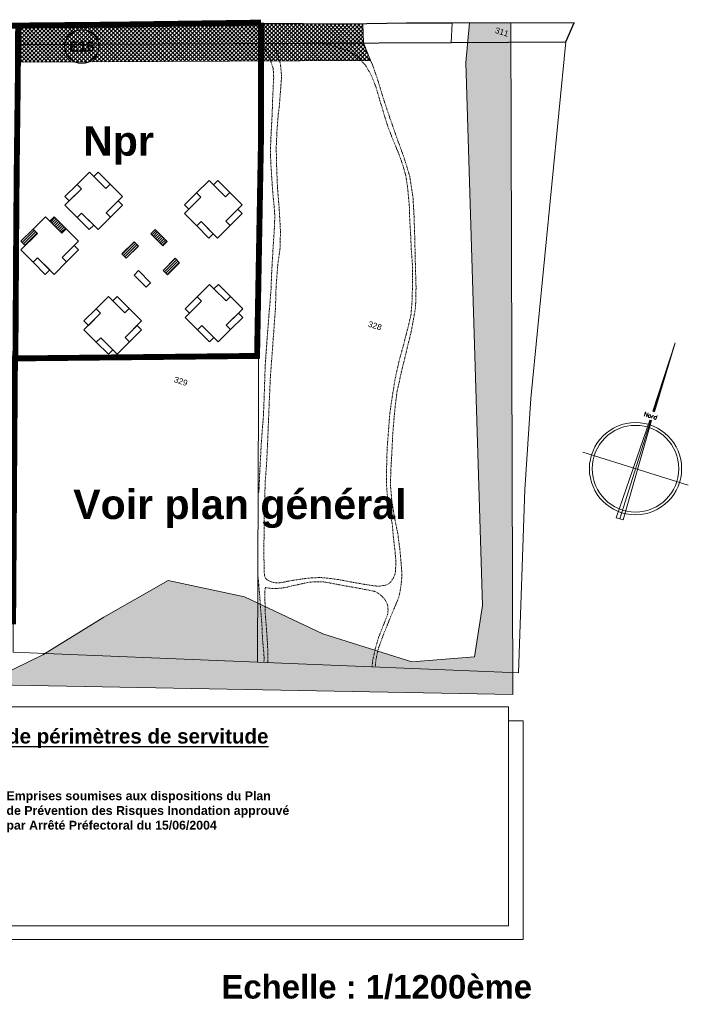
# Model space of a CAD drawing. Header units: metres. Extents: x 578835 to 593571, y 248557 to 255108.
# Tile 251 of 251: x 593343 to 593571, y 253917 to 254252. Entities that reach past the tile are written whole.
import ezdxf
from ezdxf.enums import TextEntityAlignment as Align

# ---------------------------------------------------------------- set-up
doc = ezdxf.new("R2010")
doc.units = ezdxf.units.M
for name, pattern in [('CACHE2', [4.7625, 3.175, -1.5875]), ('CHEMIN', [0.5, 0.3, -0.2]), ('SOLID_LINE', [0])]:
    doc.linetypes.add(name, pattern=pattern)
for name, color, linetype, lineweight in [('Cad-BATIMENT_BATI_PRIVE12_HACH', 7, 'SOLID_LINE', 0), ('Zoom_Bâti', 251, 'Continuous', 5), ('Zoom_Bâti hachures', 250, 'Continuous', 5), ('Zoom_cadastre complet', 7, 'Continuous', 5), ('Zoom_cadastre texte', 7, 'Continuous', 5), ('Zoom_ER cercle', 192, 'Continuous', 25), ('Zoom_ER contour', 172, 'Continuous', 20), ('Zoom_ER numero', 172, 'Continuous', 20), ('Zoom_PPRI modéré', 5, 'Continuous', 18), ('Zoom_Présentation1000', 7, 'Continuous', 5)]:
    doc.layers.add(name, color=color, linetype=linetype, lineweight=lineweight)
for name, color, linetype in [('Zoom_PLU', 7, 'CACHE2'), ('Zoom_PLU nom', 7, 'Continuous'), ('Zoom_PPRI - légende', 7, 'Continuous'), ('Zoom_Voirie', 252, 'Continuous')]:
    doc.layers.add(name, color=color, linetype=linetype)
doc.styles.add('Numero ER', font='verdanab_0.ttf', dxfattribs={"height": 8})
doc.styles.add('PARCELLE', font='arial.ttf', dxfattribs={"height": 5})
doc.styles.add('ROMANC', font='ROMANC', dxfattribs={"height": 0.2})
doc.styles.get("Standard").update_dxf_attribs({"font": 'arialbd_0.ttf', "height": 50})

msp = doc.modelspace()

# ---------------------------------------------------------------- hatches: boundary and pattern name
at = {"layer": 'Zoom_Bâti hachures'}
h = msp.add_hatch(dxfattribs=at)
h.set_pattern_fill('ANSI31', color=256, scale=5, style=0)
h.set_pattern_definition([(45, (21085.2544, -2469.16764), (-0.44194173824, 0.44194173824), [])])
h.paths.add_polyline_path([(593349.34, 254179.24), (593347.86, 254180.73), (593343.76, 254176.63), (593345.24, 254175.14)])
h.paths.add_polyline_path([(593355.04, 254184.93), (593353.55, 254183.45), (593357.65, 254179.35), (593359.14, 254180.83)])
h.paths.add_polyline_path([(593383.68, 254174.92), (593382.2, 254176.41), (593378.09, 254172.31), (593379.58, 254170.82)])
h.paths.add_polyline_path([(593389.37, 254180.61), (593387.89, 254179.13), (593391.98, 254175.02), (593393.47, 254176.51)])
h.paths.add_polyline_path([(593397.66, 254169.34), (593396.17, 254170.83), (593392.07, 254166.73), (593393.55, 254165.25)])
at = {"layer": 'Zoom_ER contour', "ltscale": 0.4}
h = msp.add_hatch(dxfattribs=at)
h.set_pattern_fill('ANSI37', color=256, scale=0.3, style=0)
h.paths.add_polyline_path([(593342.81, 254250.17), (593424.5, 254250.57), (593454.67, 254250.52), (593460.02, 254250.57), (593460.24, 254244.13), (593462.63, 254238.17), (593342.76, 254237.56)])
at = {"layer": 'Zoom_PPRI modéré'}
h = msp.add_hatch(dxfattribs=at)
h.set_pattern_fill('ANSI36', color=152, scale=12, style=0)
h.set_pattern_definition([(45, (3353.1763, -187.1852), (0.795495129, 2.9168154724), [3.75, -0.75, 0, -0.75])])
h.paths.add_polyline_path([(593511.06, 254022.49), (593182.93, 254028.62), (593180.95, 254059.09), (593206.63, 254078.77), (593218.58, 254086.1), (593249.09, 254085.92), (593271.97, 254074.98), (593286.11, 254053.74), (593312.78, 254032.79), (593336.48, 254028.76), (593351.18, 254035.93), (593371.91, 254048.78), (593393.87, 254061.24), (593419.79, 254055.67), (593446.41, 254043.13), (593476.68, 254033.6), (593498.03, 254035.26), (593500.74, 254052.75), (593495.09, 254237.45), (593496.26, 254250.88), (593510.29, 254250.91)])

# ---------------------------------------------------------------- linework, layer by layer
at = {"layer": 'Cad-BATIMENT_BATI_PRIVE12_HACH', "ltscale": 0.4}
msp.add_lwpolyline([(592936.92, 254018.21), (593509.5, 254018.21), (593509.5, 253943.77), (592936.92, 253943.77)], close=True, dxfattribs=at)
msp.add_lwpolyline([(593509.5, 254013.53), (593514.5, 254013.53), (593514.5, 253939.09), (592941.92, 253939.09), (592941.92, 253943.77)], dxfattribs=at)
at = {"layer": 'Zoom_Bâti', "flags": 128}
for points in [[(593362.82, 254195.96), (593367.03, 254200.17), (593368.52, 254198.68), (593372.61, 254194.57), (593374.1, 254196.06), (593378.29, 254191.87), (593372.7, 254186.28), (593374.18, 254184.8), (593369.97, 254180.59), (593364.39, 254186.18), (593362.91, 254184.69), (593358.72, 254188.89), (593364.31, 254194.47), (593362.82, 254195.96)], [(593403.47, 254193.13), (593407.71, 254197.35), (593409.19, 254195.86), (593413.28, 254191.74), (593414.77, 254193.22), (593418.98, 254188.99), (593417.49, 254187.51), (593413.37, 254183.42), (593414.85, 254181.93), (593410.6, 254177.71), (593405.03, 254183.32), (593403.54, 254181.84), (593399.34, 254186.07), (593404.94, 254191.64), (593403.47, 254193.13)], [(593347.86, 254180.73), (593352.07, 254184.94), (593353.55, 254183.45), (593357.65, 254179.35), (593359.14, 254180.83), (593363.32, 254176.64), (593357.73, 254171.05), (593359.22, 254169.57), (593355.01, 254165.36), (593349.43, 254170.95), (593347.94, 254169.46), (593343.75, 254173.66), (593349.34, 254179.24), (593347.86, 254180.73)], [(593403.7, 254157.75), (593407.91, 254161.96), (593409.39, 254160.47), (593413.49, 254156.37), (593414.98, 254157.85), (593419.16, 254153.66), (593413.57, 254148.07), (593415.06, 254146.59), (593410.85, 254142.38), (593405.27, 254147.97), (593403.78, 254146.49), (593399.59, 254150.68), (593405.18, 254156.27), (593403.7, 254157.75)], [(593369.29, 254153.6), (593373.5, 254157.81), (593374.99, 254156.32), (593379.08, 254152.22), (593380.57, 254153.7), (593384.76, 254149.51), (593379.17, 254143.92), (593380.65, 254142.44), (593376.44, 254138.23), (593370.86, 254143.82), (593369.37, 254142.34), (593365.19, 254146.53), (593370.78, 254152.11), (593369.29, 254153.6)]]:
    msp.add_lwpolyline(points, dxfattribs=at)
for points in [[(593370, 254200.16), (593368.52, 254198.68), (593372.61, 254194.57), (593374.1, 254196.06)], [(593410.68, 254197.34), (593409.19, 254195.86), (593413.28, 254191.74), (593414.77, 254193.22)], [(593364.31, 254194.47), (593362.82, 254195.96), (593358.72, 254191.86), (593360.2, 254190.37)], [(593404.94, 254191.64), (593403.47, 254193.13), (593399.35, 254189.04), (593400.83, 254187.55)], [(593378.29, 254188.9), (593376.8, 254190.38), (593372.7, 254186.28), (593374.18, 254184.8)], [(593364.39, 254186.18), (593362.91, 254184.69), (593367, 254180.59), (593368.49, 254182.08)], [(593418.97, 254186.02), (593417.49, 254187.51), (593413.37, 254183.42), (593414.85, 254181.93)], [(593409.12, 254179.2), (593405.03, 254183.32), (593403.54, 254181.84), (593407.63, 254177.72)], [(593363.32, 254173.67), (593361.84, 254175.15), (593357.73, 254171.05), (593359.22, 254169.57)], [(593349.43, 254170.95), (593347.94, 254169.46), (593352.04, 254165.36), (593353.53, 254166.85)], [(593383.76, 254166.63), (593382.28, 254165.14), (593386.38, 254161.04), (593387.86, 254162.52)], [(593410.88, 254161.96), (593409.39, 254160.47), (593413.49, 254156.37), (593414.98, 254157.85)], [(593376.47, 254157.8), (593374.99, 254156.32), (593379.08, 254152.22), (593380.57, 254153.7)], [(593405.18, 254156.27), (593403.7, 254157.75), (593399.59, 254153.65), (593401.08, 254152.17)], [(593370.78, 254152.11), (593369.29, 254153.6), (593365.19, 254149.5), (593366.67, 254148.01)], [(593419.16, 254150.69), (593417.68, 254152.17), (593413.57, 254148.07), (593415.06, 254146.59)], [(593384.76, 254146.54), (593383.27, 254148.02), (593379.17, 254143.92), (593380.65, 254142.44)], [(593405.27, 254147.97), (593403.78, 254146.49), (593407.88, 254142.38), (593409.36, 254143.87)], [(593370.86, 254143.82), (593369.37, 254142.34), (593373.47, 254138.23), (593374.96, 254139.72)]]:
    msp.add_lwpolyline(points, close=True, dxfattribs=at)
at = {"layer": 'Zoom_cadastre complet'}
for points in [[(593319.9, 254250.2), (593345.31, 254250.19), (593353.4, 254250.27), (593360.54, 254250.27), (593373.18, 254250.24), (593395.57, 254250.47), (593409.2, 254250.43), (593417.03, 254250.52), (593424.5, 254250.57), (593432.23, 254250.63), (593439.72, 254250.58), (593454.67, 254250.52), (593474.88, 254250.76), (593490.39, 254250.87), (593490, 254244.28), (593425.02, 254243.95), (593342.83, 254243.53)], [(593324.89, 254038.45), (593324.62, 254047.01), (593341.09, 254047.28), (593341.06, 254036.81), (593424.2, 254033.45), (593512.93, 254029.85)]]:
    msp.add_lwpolyline(points, dxfattribs=at)
for points in [[(593490, 254244.28), (593490.39, 254250.87), (593531.88, 254250.94), (593529.07, 254244.48)], [(593342.03, 254158.52), (593342.17, 254182.66), (593342.2, 254188.59), (593342.36, 254202.53), (593342.42, 254207.99), (593342.76, 254237.73), (593342.83, 254243.53), (593425.02, 254243.95), (593424.2, 254033.45), (593341.06, 254036.81), (593341.09, 254047.28), (593341.14, 254068.94), (593341.16, 254074.45), (593341.21, 254087.82), (593341.37, 254098.68), (593341.47, 254105.44), (593341.73, 254122.3), (593341.88, 254132.58), (593341.94, 254143.07), (593341.99, 254151.16)], [(593425.02, 254243.95), (593490, 254244.28), (593529.07, 254244.48), (593517.14, 254123.14), (593515.08, 254092.23), (593512.93, 254029.85), (593424.2, 254033.45)]]:
    msp.add_lwpolyline(points, close=True, dxfattribs=at)
at = {"layer": 'Zoom_cadastre complet', "linetype": 'CHEMIN', "flags": 128}
for points in [[(593424.67, 254091.18), (593424.9, 254097), (593425, 254098.86), (593425.43, 254106.91), (593425.56, 254108.93), (593426.23, 254117.54), (593426.49, 254124.3), (593426.54, 254125.99), (593426.8, 254134.06), (593427.33, 254141.65), (593427.47, 254143.55), (593428.1, 254151.67), (593428.79, 254160.01), (593428.91, 254163.62), (593428.94, 254164.53), (593429.31, 254171.3), (593429.57, 254175.69), (593429.89, 254180.2), (593430.07, 254184.63), (593430.05, 254185.74), (593429.84, 254188.6), (593429.41, 254192.89), (593429.05, 254198.17), (593428.69, 254203.65), (593428.62, 254207.93), (593428.64, 254208.99), (593428.84, 254213.51), (593429.2, 254220.29), (593429.36, 254225.54), (593429.7, 254232.38), (593429.55, 254235.24), (593429.36, 254235.92), (593428.32, 254239.06), (593427.71, 254240.59), (593426.9, 254241.97), (593425.83, 254243.13)], [(593444.99, 254244.05), (593445.72, 254243.94), (593449.06, 254243.33), (593452.4, 254242.2), (593455.37, 254241.36), (593458, 254239.55), (593458.74, 254238.81), (593460.98, 254236.37), (593462.86, 254233.15), (593464.44, 254229.21), (593465.84, 254224.43), (593467.28, 254219.63), (593468.61, 254215.35), (593470.55, 254210.48), (593472.32, 254206.14), (593473.64, 254202.48), (593474.66, 254198.72), (593475.17, 254195.5), (593475.58, 254191.43), (593475.83, 254188.48), (593475.89, 254185.39), (593476.23, 254179.61), (593476.5, 254173.75), (593476.93, 254168.15), (593476.9, 254162.68), (593476.81, 254157.34), (593476.43, 254151.94), (593475.19, 254146.61), (593473.83, 254141.27), (593472.22, 254135.46), (593470.97, 254129.64), (593470.02, 254123.67), (593469.2, 254118.16), (593468.74, 254112.3), (593468.27, 254105.96), (593468.1, 254099.71), (593468.07, 254093.71), (593468.46, 254088.79), (593469.33, 254084.32), (593470.09, 254079.92), (593470.37, 254076.24), (593470.46, 254075.4), (593470.97, 254071.23), (593471.24, 254067.85), (593471.25, 254067.01), (593471.08, 254064.01), (593470.89, 254063.29), (593470.33, 254061.95), (593469.51, 254060.74), (593468.99, 254060.26), (593468.43, 254059.9), (593467.8, 254059.66), (593466.46, 254059.39), (593465.78, 254059.32), (593465.05, 254059.3), (593463.6, 254059.44), (593462.14, 254059.66), (593458.64, 254060.23), (593457.76, 254060.39), (593452.14, 254061.47), (593447.32, 254062.11), (593446.11, 254062.19), (593444.19, 254062.19), (593442.27, 254062.07), (593441.31, 254061.98), (593439.25, 254061.74), (593436.18, 254061.26), (593434.54, 254060.95), (593432.2, 254060.49), (593431.61, 254060.42), (593430.7, 254060.41), (593429.78, 254060.51), (593429.34, 254060.62), (593428.44, 254060.94), (593427.6, 254061.4), (593427.22, 254061.67), (593426.92, 254062.04), (593426.73, 254062.5), (593426.66, 254062.73), (593426.53, 254063.4), (593426.47, 254064.43), (593426.48, 254066.54), (593426.47, 254067.07), (593426.3, 254069.78), (593426.35, 254073.52), (593426.39, 254074.45), (593426.49, 254079.31), (593426.52, 254084.4), (593426.68, 254090.73), (593426.85, 254095.19), (593427.24, 254100.2), (593427.58, 254106.82), (593427.85, 254113.44), (593428.1, 254119.78), (593428.55, 254129.97), (593429.18, 254138.57), (593429.76, 254146.38), (593430.3, 254153.86), (593430.51, 254160.87), (593431.09, 254168.59), (593431.88, 254174.25), (593432, 254180.2), (593431.58, 254187.59), (593430.99, 254194.81), (593430.68, 254202.59), (593430.56, 254208.37), (593430.8, 254213.96), (593431.25, 254219.79), (593431.64, 254222.81), (593432.39, 254232.87), (593432, 254236.86), (593430.7, 254241.03), (593429.09, 254243.97)], [(593460.24, 254244.13), (593461.86, 254239.87), (593463.34, 254236.6), (593465.09, 254231.44), (593467.05, 254224.99), (593469.25, 254218.5), (593471.61, 254211.67), (593474.07, 254204.94), (593475.98, 254198.7), (593477.08, 254191.48), (593477.45, 254184.91), (593477.68, 254177.4), (593477.86, 254169.68), (593478.11, 254160.97), (593477.95, 254154.17), (593476.67, 254146.86), (593475.02, 254139.9), (593473.18, 254132.42), (593471.58, 254125.11), (593470.74, 254117.81), (593470.17, 254110.76), (593469.84, 254103.82), (593469.54, 254098.95), (593469.41, 254093.67), (593469.82, 254088.92), (593470.48, 254084.53), (593471.15, 254080.78), (593471.89, 254077.31), (593472.46, 254072.84), (593472.63, 254071.61), (593472.96, 254068.13), (593473.02, 254067.26), (593473.29, 254063.57), (593473.28, 254062.65), (593473.06, 254060.03), (593472.67, 254057.43), (593472.4, 254056.15), (593472.12, 254055.2), (593471.37, 254053.35), (593470.58, 254051.52), (593468.63, 254046.8), (593466.85, 254042.36), (593465.39, 254038.27), (593465.09, 254037.22), (593464.67, 254035.37), (593464.38, 254033.49), (593464.2, 254031.83)], [(593426.33, 254033.36), (593426.42, 254034.14), (593426.44, 254035.04), (593426.28, 254037.45), (593425.91, 254041.05), (593425.71, 254045.78), (593425.64, 254046.97), (593425.28, 254051.17), (593425.19, 254052.22), (593424.9, 254056.63), (593424.51, 254061.07), (593424.4, 254062.18)], [(593463.18, 254031.87), (593463.31, 254033.61), (593463.53, 254034.73), (593464.24, 254037.95), (593464.45, 254038.75), (593465.27, 254041.51), (593465.5, 254042.2), (593466.48, 254044.67), (593466.73, 254045.28), (593467.66, 254047.73), (593468.38, 254049.49), (593468.48, 254049.95), (593468.59, 254051.12), (593468.54, 254052.28), (593468.42, 254052.85), (593467.98, 254053.93), (593467.34, 254054.93), (593466.96, 254055.38), (593466.06, 254056.27), (593465.03, 254057.01), (593464.47, 254057.31), (593463.82, 254057.56), (593462.48, 254057.86), (593461.11, 254058.1), (593458.04, 254058.7), (593457.27, 254058.84), (593453.73, 254059.44), (593450.15, 254060.12), (593447.24, 254060.68), (593446.5, 254060.76), (593444.82, 254060.81), (593443.13, 254060.75), (593442.29, 254060.68), (593440.91, 254060.46), (593438.84, 254060.01), (593435.68, 254059.32), (593434.07, 254058.9), (593432.24, 254058.61), (593431.78, 254058.57), (593429.59, 254058.48), (593429.05, 254058.5), (593427.22, 254058.74), (593426.77, 254058.84), (593426.7, 254056.26), (593426.7, 254055.62), (593426.81, 254050.78), (593426.86, 254049.57), (593427.16, 254045.78), (593427.24, 254044.83), (593427.54, 254040.51), (593427.75, 254036.37), (593427.73, 254034.25), (593427.73, 254033.72), (593427.74, 254033.3)]]:
    msp.add_lwpolyline(points, dxfattribs=at)
at = {"layer": 'Zoom_cadastre complet', "flags": 128}
for points in [[(593355.04, 254184.93), (593353.55, 254183.45), (593357.65, 254179.35), (593359.14, 254180.83)], [(593349.34, 254179.24), (593347.86, 254180.73), (593343.76, 254176.63), (593345.24, 254175.14)], [(593389.37, 254180.61), (593387.89, 254179.13), (593391.98, 254175.02), (593393.47, 254176.51)], [(593383.68, 254174.92), (593382.2, 254176.41), (593378.09, 254172.31), (593379.58, 254170.82)], [(593397.66, 254169.34), (593396.17, 254170.83), (593392.07, 254166.73), (593393.55, 254165.25)]]:
    msp.add_lwpolyline(points, close=True, dxfattribs=at)
at = {"layer": 'Zoom_ER cercle', "ltscale": 0.4}
msp.add_circle((593364.43, 254242.87), 5.78, dxfattribs=at)
at = {"layer": 'Zoom_ER contour'}
msp.add_lwpolyline([(593342.81, 254250.17), (593424.5, 254250.57), (593454.67, 254250.52), (593460.02, 254250.57), (593460.24, 254244.13), (593462.63, 254238.17), (593342.76, 254237.56)], close=True, dxfattribs=at)
at = {"layer": 'Zoom_PLU', "ltscale": 0.7, "const_width": 2}
for points in [[(593425.35, 254251), (593425.35, 254251), (593425.38, 254211.23), (593424.05, 254137.62), (593341.72, 254136.76), (593341.09, 254047.28), (593341.09, 254047.28), (592938.42, 254040.06), (592937.58, 254145.16), (592945.65, 254248.38), (592945.65, 254248.38), (592945.65, 254248.38), (593150.21, 254249.61), (593342.41, 254250)], [(593341.86, 254136.81), (593341.99, 254156.71), (593342.12, 254177.83), (593342.3, 254200.22), (593342.68, 254231.34), (593342.79, 254249.05)], [(593342.41, 254250), (593377.03, 254250.33), (593377.03, 254250.33), (593425.35, 254251)]]:
    msp.add_lwpolyline(points, dxfattribs=at)
at = {"layer": 'Zoom_PPRI modéré', "color": 152}
msp.add_lwpolyline([(593511.06, 254022.49), (593182.93, 254028.62), (593182.93, 254028.62), (593180.95, 254059.09), (593206.63, 254078.77), (593218.58, 254086.1), (593249.09, 254085.92), (593271.97, 254074.98), (593286.11, 254053.74), (593312.78, 254032.79), (593336.48, 254028.76), (593351.18, 254035.93), (593371.91, 254048.78), (593393.87, 254061.24), (593419.79, 254055.67), (593446.41, 254043.13), (593476.68, 254033.6), (593498.03, 254035.26), (593500.74, 254052.75), (593495.09, 254237.45), (593496.26, 254250.88), (593510.29, 254250.91)], close=True, dxfattribs=at)
at = {"layer": 'Zoom_Présentation1000', "linetype": 'Continuous'}
for p, q in [((593566.23, 254142.03), (593558.58, 254118.79)), ((593566.23, 254142.03), (593558.88, 254118.7)), ((593559.18, 254118.6), (593566.23, 254142.03)), ((593546.18, 254082.58), (593557.64, 254115.8)), ((593557.93, 254115.71), (593547.38, 254082.21)), ((593557.64, 254115.8), (593558.23, 254115.61)), ((593558.58, 254118.79), (593558.88, 254118.7)), ((593558.88, 254118.7), (593559.18, 254118.6)), ((593548.58, 254081.83), (593558.23, 254115.61)), ((593570.7, 254093.6), (593534.81, 254104.91)), ((593547.38, 254082.21), (593546.18, 254082.58)), ((593547.38, 254082.21), (593548.58, 254081.83))]:
    msp.add_line(p, q, dxfattribs=at)
for radius in [15.68, 14.74]:
    msp.add_circle((593552.75, 254099.26), radius, dxfattribs=at)
at = {"layer": 'Zoom_Voirie'}
msp.add_lwpolyline([(593342.83, 254243.53), (593490, 254244.28), (593529.07, 254244.48), (593531.88, 254250.94), (593490.39, 254250.87), (593474.88, 254250.76), (593454.67, 254250.52), (593439.72, 254250.58), (593424.5, 254250.57), (593409.2, 254250.43), (593395.57, 254250.47), (593373.18, 254250.24), (593360.54, 254250.27), (593345.31, 254250.19), (593317.23, 254250.15)], dxfattribs=at)

# ---------------------------------------------------------------- texts
at = {"layer": 'Zoom_cadastre texte', "style": 'PARCELLE'}
for s, p in [('311', (593504.77, 254247.56)), ('328', (593461.62, 254147.65)), ('329', (593395.6, 254128.75))]:
    msp.add_text(s, height=2, rotation=342.5129, dxfattribs=at).set_placement(p)
at = {"layer": 'Zoom_ER numero', "ltscale": 0.4, "insert": (593364.43, 254242.87), "char_height": 3.5, "width": 4.8479, "attachment_point": 5}
msp.add_mtext('E16', dxfattribs=at)
at = {"layer": 'Zoom_PLU nom', "char_height": 10, "attachment_point": 1}
for s, insert, width in [('Npr', (593364.89, 254215.73), 36.6342), ('Voir plan général', (593361.52, 254092.13), 150)]:
    msp.add_mtext(s, dxfattribs=dict(at, insert=insert, width=width))
at = {"layer": 'Zoom_PPRI - légende', "insert": (593314.58, 254010.77), "char_height": 5, "attachment_point": 1}
msp.add_mtext('{\\LReport de périmètres de servitude}', dxfattribs=at)
at = {"layer": 'Zoom_PPRI - légende', "ltscale": 3, "insert": (593338.83, 253989.49), "char_height": 3, "width": 198.2225, "attachment_point": 1, "style": 'Numero ER'}
msp.add_mtext('{\\fArial|b1|i0|c0|p34;Emprises soumises aux dispositions du Plan\\Pde Prévention des Risques Inondation approuvé \\Ppar Arrêté Préfectoral du 15/06/2004}', dxfattribs=at)
at = {"layer": 'Zoom_Présentation1000', "linetype": 'Continuous', "style": 'ROMANC'}
msp.add_text('Nord', height=1.468, rotation=342.7257, dxfattribs=at).set_placement((593555.7, 254117.94), align=Align.MIDDLE_LEFT)
at = {"layer": 'Zoom_Présentation1000', "insert": (593411.95, 253927.01), "char_height": 8, "width": 133.2393, "attachment_point": 1}
msp.add_mtext('Echelle : 1/1200ème', dxfattribs=at)

doc.saveas('drawing.dxf')
